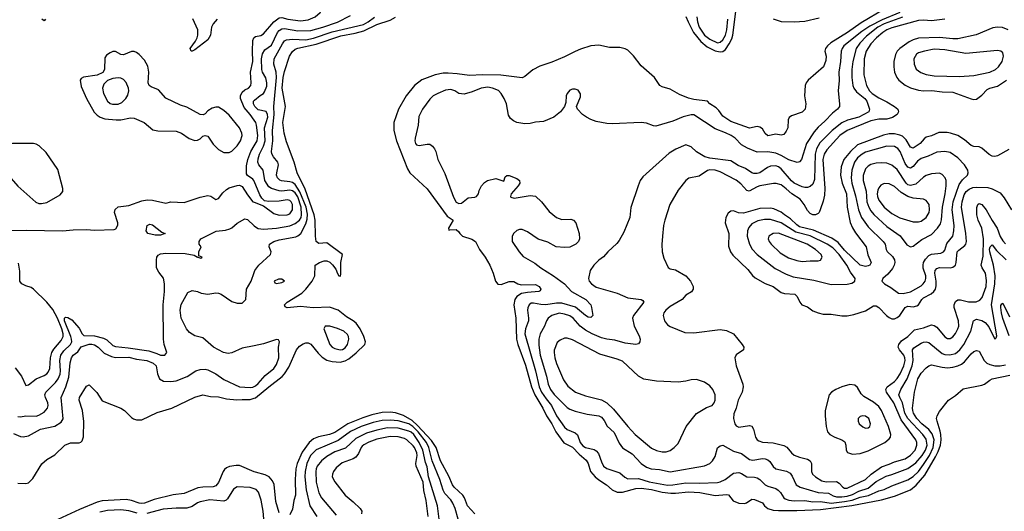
# Model space of a CAD drawing. Header units: inches. Extents: x 501365 to 657855, y 482276 to 547543.
# Tile 237 of 256: x 558224 to 565681, y 500449 to 504167. Entities that reach past the tile are written whole.
import ezdxf

# ---------------------------------------------------------------- set-up
doc = ezdxf.new("R2010")
doc.units = ezdxf.units.IN
doc.header["$MEASUREMENT"] = 0
doc.layers.add('A5550', color=7, linetype='Continuous')
doc.layers.add('A5560', color=7, linetype='Continuous')

msp = doc.modelspace()

# ---------------------------------------------------------------- linework, layer by layer
at = {"layer": 'A5550', "color": 5}
for points, elevation in [([(558420.3, 504170), (558410, 504157.6), (558392.1, 504172.1)], 1880), ([(559719.3, 504170), (559690, 504136.8), (559676.3, 504110), (559668.4, 504050), (559650, 504015.1), (559550, 503938), (559530, 503928), (559522, 503930), (559514.5, 503950), (559556.3, 504003.7), (559567.7, 504030), (559573.2, 504050), (559573.1, 504090), (559534.6, 504174.6)], 1880), ([(560000, 503407.2), (559970, 503451), (559923.9, 503503.9), (559897.2, 503570), (559896.1, 503590), (559910, 503619.4), (559930, 503636.6), (559956.4, 503650), (559974.5, 503670), (559977.9, 503690), (559973.1, 503770), (559988.9, 503850), (559986.9, 503930), (559990.8, 504009.2), (559996.2, 504030), (560000, 504032.6)], 1880), ([(560000, 503520), (559993.9, 503530), (559994, 503550), (560000, 503557.1)], 1860), ([(560000, 502945.2), (559998, 502950), (559990, 502960.3), (559949.2, 502989.2), (559942.3, 503002.3), (559942.8, 503062.8), (559951, 503110), (559975.6, 503170), (560000, 503212.5)], 1880), ([(558008.7, 502571.3), (558275.3, 502575.3), (558549.3, 502570.7), (558630, 502578), (558730, 502579.3), (558790, 502574.2), (558938.8, 502581.2), (558953.6, 502586.4), (558968.2, 502611.8), (558967.9, 502630), (558942.3, 502710), (558947.8, 502732.2), (558970, 502752.7), (559050, 502761.9), (559150, 502796.3), (559190, 502804.6), (559230, 502803.3), (559330, 502779.6), (559369.8, 502790.2), (559470, 502785.2), (559590, 502825.9), (559650, 502837.7), (559672.7, 502832.7), (559710, 502806), (559730, 502815.5), (559761.9, 502858.1), (559790, 502882), (559810, 502894.3), (559870, 502912.9), (559890, 502914.3), (559910, 502904.2), (559950, 502842), (559990, 502790.3), (560000, 502786.3)], 1880), ([(558210, 501166.3), (558230, 501163.7), (558270, 501171.5), (558350, 501169), (558370, 501175.3), (558410, 501198), (558436, 501230), (558439.9, 501250), (558436.3, 501270), (558419.1, 501310), (558415.4, 501330), (558421.6, 501350), (558496.3, 501423.7), (558515.8, 501450), (558530, 501484.7), (558534.1, 501510), (558529.3, 501590), (558535, 501630), (558557.4, 501662.6), (558608.4, 501710), (558618.1, 501730), (558617.4, 501750), (558610.6, 501770), (558562.8, 501890), (558564.6, 501910), (558570, 501916.8), (558590, 501915.4), (558618.1, 501898.1), (558674.6, 501834.6), (558698.5, 501790), (558710, 501779.4), (558790, 501776.5), (558859.2, 501759.2), (558885.4, 501745.4), (558930, 501702.7), (558950, 501696), (559046, 501686), (559201.8, 501661.8), (559263.1, 501643.1), (559290, 501629.7), (559324.5, 501630), (559338, 501650), (559319.2, 501710), (559313.7, 501750), (559310.2, 502010), (559320.4, 502110), (559321.1, 502170), (559313.1, 502213.1), (559278.6, 502258.6), (559261.5, 502290), (559259.9, 502350), (559263.6, 502370), (559274, 502386), (559290, 502395.3), (559330, 502400.1), (559477.9, 502397.9), (559546.6, 502386.6), (559570, 502372), (559574, 502374), (559574, 502370), (559596.4, 502363.6), (559606, 502370), (559582, 502382), (559581.2, 502410), (559598, 502450), (559583.7, 502470), (559582.7, 502490), (559597.2, 502510), (559713.4, 502566.6), (559784.1, 502575.9), (559814.9, 502585.1), (559830, 502592.6), (559871.6, 502628.4), (559930, 502660.2), (559950, 502656), (560000, 502609)], 1860), ([(558190, 501532.8), (558238.4, 501470), (558270, 501400.7), (558290, 501404.4), (558349.9, 501450.1), (558410, 501475.9), (558430, 501488.7), (558439.3, 501500.7), (558451.9, 501530), (558458.1, 501610), (558468.3, 501650), (558484.1, 501675.9), (558539.5, 501740.5), (558552.6, 501770), (558552.6, 501790), (558543.1, 501830), (558510, 501909.5), (558474.2, 501974.2), (558430, 502031.2), (558330, 502128.4), (558310, 502140.3), (558270, 502152.9), (558241.1, 502170), (558230, 502182), (558226.5, 502190), (558225.4, 502265.4), (558214.2, 502325.8)], 1880), ([(560000, 501701.1), (559910, 501683.5), (559830, 501646.4), (559803.3, 501643.3), (559768.9, 501648.9), (559692, 501690), (559610, 501760.7), (559550, 501775.1), (559510, 501801.2), (559486.6, 501830), (559446, 501910), (559439.5, 501970), (559447.3, 502012.7), (559497.2, 502102.8), (559530, 502119.1), (559570, 502111.6), (559599.6, 502099.6), (559648.5, 502091.5), (559710, 502101.5), (559730, 502099), (559750.2, 502090.2), (559830, 502035.6), (559870, 502023.6), (559910, 502024.2), (559936.3, 502050), (559940.7, 502130), (559976.2, 502190), (560000, 502254.7)], 1840), ([(558177.2, 501037.2), (558230, 501014.9), (558250, 501011.4), (558290, 501019.1), (558381.6, 501070), (558490, 501091.8), (558538, 501122), (558552.6, 501147.4), (558538.1, 501310), (558574.2, 501390), (558595.8, 501464.2), (558607.5, 501572.5), (558615.9, 501610), (558629, 501630), (558664.2, 501655.8), (558690, 501693), (558750, 501712.2), (558770, 501713), (558790, 501707.7), (558817.6, 501690), (558864.6, 501644.6), (558918.3, 501618.3), (558950, 501612.3), (559050, 501613.9), (559110, 501598.4), (559187.7, 501590), (559235.3, 501570), (559257.1, 501550), (559268.1, 501488.1), (559282.8, 501450), (559314, 501434), (559369.2, 501429.2), (559410, 501435.2), (559491.5, 501468.5), (559557, 501510), (559590, 501521.2), (559630, 501524.7), (559650, 501519.1), (559710, 501488.1), (559770, 501446), (559890, 501390.2), (559970, 501386.3), (559990, 501387.9), (560000, 501392.8)], 1840), ([(558210, 500661.7), (558270, 500659.2), (558290, 500663.2), (558322.9, 500697.1), (558392.2, 500807.8), (558430, 500841.1), (558490, 500876.9), (558565.4, 500950), (558610, 500966.4), (558674.1, 500965.9), (558688.5, 500971.5), (558698, 500982), (558707.5, 501012.5), (558708.9, 501128.9), (558699.1, 501210), (558675.8, 501290), (558676.9, 501310), (558730, 501394.4), (558750, 501406), (558808.4, 501348.4), (558850, 501284.4), (558990, 501229), (559018, 501210), (559070, 501157.7), (559087, 501147), (559110, 501140.2), (559150, 501141.6), (559265, 501195), (559376.3, 501230), (559550, 501310.7), (559610, 501329.5), (559670, 501317.7), (559730, 501314.1), (559790, 501299.9), (559868.4, 501291.6), (559910, 501295.4), (559970, 501293.3), (560000, 501303.2)], 1820), ([(560000, 500747.8), (559890, 500794.8), (559864.3, 500795.7), (559812.5, 500787.5), (559790, 500777.5), (559775.3, 500764.7), (559765.1, 500750), (559730, 500666.2), (559710, 500641.8), (559690, 500633.3), (559610, 500632.2), (559573.6, 500626.4), (559470, 500584.5), (559386.3, 500573.7), (559243, 500537), (559170, 500510.5), (559150, 500507.4), (559130, 500509.4), (559070.3, 500530.3), (559030, 500536.9), (558850, 500529), (558810, 500516.9), (558678.2, 500461.8), (558513, 500387)], 1820), ([(560000, 500619.5), (559970, 500629.2), (559870, 500634), (559844.2, 500615.8), (559797.8, 500542.2), (559787.3, 500532.7), (559770, 500526.1), (559663.7, 500536.3), (559590, 500519.2), (559570, 500511.6), (559530, 500484.4), (559490, 500471.1), (559410, 500472.1), (559310, 500464.3), (559187.1, 500432.9)], 1840), ([(559114, 500434), (559050, 500452.1), (558990, 500459.5), (558890, 500453.9), (558830, 500442.1)], 1840)]:
    msp.add_lwpolyline(points, dxfattribs=dict(at, elevation=elevation))
for points, elevation in [([(558950, 503927), (558930, 503925.4), (558910, 503917.6), (558882.3, 503897.7), (558870, 503878.7), (558866.5, 503790), (558852.9, 503767.1), (558810, 503748.7), (558708.2, 503731.8), (558690, 503721.3), (558681.8, 503710), (558690, 503662.5), (558730, 503571.8), (558788.7, 503468.7), (558810, 503445.3), (558832.6, 503430), (558870, 503416.8), (558954, 503410), (558990, 503410.8), (559064.3, 503424.3), (559090, 503422.2), (559167, 503390), (559233.8, 503333.8), (559270, 503325.8), (559410, 503323.9), (559450, 503309.1), (559508.7, 503268.7), (559550, 503254.3), (559570, 503256), (559590, 503266.5), (559610, 503286.5), (559630, 503291.4), (559650, 503285.2), (559690, 503226.7), (559730, 503184.1), (559770, 503163.7), (559810, 503163.6), (559830, 503173.1), (559870, 503212.8), (559896, 503250), (559908, 503290), (559906.3, 503310), (559889.5, 503350), (559810, 503444.2), (559770, 503480.5), (559730, 503505.8), (559710, 503505.8), (559682.7, 503497.3), (559650, 503476.8), (559630, 503455.3), (559612.6, 503447.4), (559590, 503449.8), (559490, 503505), (559441.7, 503521.7), (559330, 503572.4), (559275.4, 503635.4), (559219.2, 503659.2), (559205.4, 503670), (559197.8, 503690), (559202.6, 503770), (559195.7, 503815.7), (559170, 503861.1), (559130, 503904), (559110, 503918.9), (559090, 503926.9), (559070, 503926.9), (559010, 503901.7), (558990, 503903.5)], 1920), ([(558970, 503727), (558930, 503721.8), (558890, 503706.6), (558860.6, 503679.4), (558851.1, 503650), (558859.4, 503610), (558890.2, 503550), (558910, 503533.9), (558927.5, 503527.5), (558970, 503528.1), (558998.3, 503541.7), (559029, 503570), (559044.4, 503595.6), (559049.9, 503630), (559048.2, 503650), (559031.6, 503691.6), (559010, 503714.2), (558990, 503723.8)], 1940), ([(558330, 503230.4), (558170, 503229.7), (558150, 503226.9), (558110, 503206.2), (558082.7, 503170), (558069.5, 503130), (558083.5, 503070), (558110, 503024.5), (558210, 502909.2), (558346.4, 502786.4), (558370, 502777.2), (558390, 502775.9), (558430, 502785.4), (558530, 502843.2), (558550, 502867.7), (558551.9, 502890), (558513.3, 503033.3), (558423.7, 503163.7), (558371.9, 503211.9), (558350, 503225.4)], 1920), ([(559290, 502536.3), (559250, 502536.5), (559194.7, 502550), (559181.3, 502570), (559189.7, 502610), (559210, 502621.3), (559230, 502614.9), (559299.6, 502559.6), (559324.7, 502550), (559310, 502543.7)], 1860)]:
    msp.add_lwpolyline(points, close=True, dxfattribs=dict(at, elevation=elevation))
at = {"layer": 'A5560', "color": 5}
for points, elevation in [([(560000, 504032.6), (560010, 504039.5), (560050, 504047.3), (560070, 504060.1), (560150, 504151.5), (560190, 504182.3), (560210, 504184.3), (560255.5, 504170), (560350, 504157.8), (560410, 504165.6), (560462.6, 504190), (560498.6, 504221.4), (560515.1, 504250), (560524.2, 504290), (560523.6, 504310), (560510, 504338), (560430, 504413), (560390, 504417.4), (560330, 504400.7), (560250, 504437), (560218.8, 504441.2), (560110, 504419.6), (560000, 504389.8)], 1880), ([(564774.7, 504250), (564597.3, 504142.7), (564494.2, 504070), (564368, 503992), (564341, 503970), (564326.4, 503950), (564322.5, 503930), (564331, 503890), (564330, 503858), (564311.3, 503810), (564195.3, 503710), (564179.5, 503690), (564171.6, 503670), (564167.1, 503590), (564178.3, 503530), (564171.8, 503490), (564150, 503466.6), (564070, 503439.6), (564051.9, 503428.1), (564044.6, 503410), (564041.5, 503350), (564030, 503323.7), (564010, 503299.6), (563990, 503293.3), (563950, 503300.4), (563890, 503289.6), (563870, 503307), (563850, 503340.5), (563830, 503355.4), (563810, 503358.9), (563750, 503347.7), (563610, 503397), (563550, 503436.2), (563520, 503480), (563499.8, 503499.8), (563449.5, 503530), (563432.3, 503550), (563330, 503563), (563290, 503573.5), (563221.4, 503601.4), (563150, 503642.5), (563090, 503659.7), (563072.3, 503670), (563030.9, 503730.9), (562930, 503819.1), (562873.7, 503893.7), (562830, 503936), (562810, 503947.5), (562770, 503957.5), (562690, 503958), (562610, 503973.2), (562550, 503968.4), (562470, 503943.4), (562430, 503927.5), (562350, 503885.2), (562253.7, 503846.3), (562163.2, 503816.8), (562110, 503788.4), (562050, 503737.6), (562030, 503726.3), (561867.7, 503747.7), (561730, 503750.4), (561630, 503744), (561538.3, 503758.3), (561470, 503763.2), (561430, 503761.7), (561370, 503749.9), (561270, 503711.4), (561213.8, 503670), (561150.6, 503590), (561091.9, 503490), (561058.5, 503390), (561058.1, 503330), (561078.4, 503250), (561160, 503040), (561179.9, 503010), (561310, 502887.5), (561460.8, 502680.8), (561506.8, 502650), (561471.3, 502590), (561474, 502574), (561482, 502578), (561530, 502579.5), (561550, 502563.1), (561556.3, 502550), (561576.5, 502530), (561647.7, 502507.7), (561676.1, 502490), (561705.8, 502430), (561750, 502370.3), (561783.6, 502310), (561810.3, 502250), (561828, 502190), (561846.3, 502166.3), (561870, 502164), (561930, 502186.9), (561967.4, 502187.4), (561996.3, 502170), (562022.6, 502162.6), (562130, 502162.9), (562158.9, 502150), (562171.9, 502130), (562164.9, 502115.1), (562156.3, 502110), (562070, 502103.3), (562025, 502095), (561990, 502074.4), (561974.1, 502050), (561967.4, 502010), (561982.5, 501910), (561986.7, 501750), (561997.2, 501710), (562054.7, 501554.7), (562100.8, 501390), (562124.2, 501330), (562186.6, 501230), (562212.6, 501170), (562254.7, 501110), (562284.5, 501050), (562345.7, 500965.7), (562410, 500934.5), (562461.5, 500881.5), (562515.3, 500835.3), (562530.1, 500810.1), (562548.1, 500750), (562581.2, 500710), (562610, 500685.9), (562669, 500649), (562711.2, 500610), (562750, 500593.8), (562790, 500593.9), (562890, 500621.8), (562930, 500624.2), (563010, 500612.7), (563090, 500592.6), (563154.2, 500585.8), (563190, 500585.3), (563290, 500595.7), (563375.5, 500590), (563490, 500568.1), (563576.8, 500576.8), (563592.8, 500572.8), (563628.5, 500528.5), (563670, 500510.7), (563713.4, 500506.6), (563728.5, 500511.5), (563770, 500540.8), (563790, 500538.4), (563850, 500513.6), (563865.6, 500490), (563889.4, 500469.4), (563930, 500457.9), (563970, 500454.5), (564110, 500453.5), (564290, 500461.7), (564526.4, 500493.6), (564750, 500535.9), (564850, 500561.9), (564970, 500610.1), (565013.7, 500646.3), (565078.4, 500721.6), (565160.5, 500859.5), (565180.2, 500899.8), (565196.8, 500950), (565201.8, 500990), (565200.1, 501030), (565195.8, 501055.8), (565171.1, 501130), (565168.2, 501150), (565171.6, 501170), (565190, 501204), (565258, 501290), (565310, 501323.7), (565370, 501374.6), (565510, 501402), (565530, 501410.2), (565570, 501441.2), (565589.6, 501450), (565721.6, 501478.4)], 1820), ([(564890, 504221.7), (564755.1, 504164.9), (564661.6, 504118.4), (564601, 504079), (564466.1, 503970), (564452.2, 503950), (564446.3, 503930), (564439.9, 503850), (564427.3, 503770), (564430, 503706), (564422.2, 503630), (564433.6, 503530), (564431.5, 503510), (564416.9, 503490), (564379.9, 503460.1), (564321.3, 503398.7), (564270, 503355.3), (564239.9, 503320.1), (564183.7, 503230), (564145.2, 503110), (564130, 503091.2), (564112.3, 503087.7), (564050, 503106.9), (563990, 503141.1), (563950, 503157.7), (563890, 503167.4), (563810, 503163.9), (563735.3, 503195.3), (563690, 503221.8), (563641.8, 503270), (563611.9, 503290), (563570, 503312.2), (563490, 503341.1), (563330, 503448.5), (563308.6, 503448.6), (563250, 503433.4), (563170, 503399.2), (563042.8, 503362.8), (563023.3, 503363.3), (562970, 503383.6), (562930, 503389.6), (562710, 503378.7), (562670, 503381.3), (562590, 503396.9), (562550, 503411.5), (562516, 503430), (562486, 503450), (562449, 503490), (562441.2, 503510), (562470, 503584.7), (562470, 503606), (562453.1, 503633.1), (562430, 503642.7), (562410, 503642.7), (562390, 503633.2), (562370.8, 503610), (562362.8, 503590), (562359.8, 503540.2), (562351.3, 503510), (562321, 503470), (562270.4, 503429.6), (562190, 503397), (562130, 503392), (562090, 503380.9), (562050, 503379.5), (561990, 503389.4), (561963.3, 503403.3), (561940.7, 503420.7), (561925.4, 503445.4), (561909.6, 503530), (561893.3, 503570), (561870, 503609.4), (561850, 503631.1), (561806, 503650), (561770, 503656.2), (561719.1, 503650), (561650, 503620.5), (561590, 503604.5), (561550, 503609.2), (561519, 503630), (561490, 503638.4), (561450, 503633.3), (561391.3, 503610), (561354.8, 503590), (561330, 503566), (561274.8, 503490), (561245.8, 503434.2), (561240.7, 503370), (561218, 503270), (561217.3, 503250), (561222.8, 503230), (561230, 503221), (561250, 503214.8), (561310, 503226.8), (561330, 503226), (561350, 503211), (561366.8, 503190), (561376.3, 503170), (561390.6, 503110), (561444.4, 503004.4), (561510, 502824), (561530, 502786.3), (561550, 502777.3), (561570, 502779.7), (561620.2, 502819.8), (561670, 502824.4), (561683.7, 502830), (561697.6, 502850), (561703.8, 502876.2), (561720.7, 502910), (561744.2, 502935.8), (561768.2, 502951.8), (561830, 502964.9), (561890, 502946.8), (561901.2, 502978.8), (561912.3, 502987.7), (561932.1, 502987.9), (561990, 502966.7), (562008.4, 502950), (562011.5, 502931.5), (561999.6, 502910), (561946, 502850), (561940.4, 502830), (561944.4, 502824.4), (561970, 502816.5), (562090, 502837.6), (562131.6, 502831.6), (562176.4, 502790), (562235.1, 502715.1), (562290, 502670.6), (562330, 502656.3), (562397.5, 502657.5), (562418, 502650), (562436, 502630), (562461, 502550), (562464.7, 502510), (562456, 502490), (562436, 502470), (562390, 502447), (562350, 502443.7), (562288, 502450), (562224.7, 502484.7), (562150, 502506), (562070, 502562.9), (562030, 502580.5), (562010, 502579.6), (561990, 502572), (561964, 502550), (561952.8, 502527.2), (561953, 502490), (562006, 502410), (562036.3, 502376.3), (562125.4, 502325.4), (562172, 502290), (562267.6, 502230), (562349.6, 502169.6), (562404, 502110), (562512.6, 502050), (562548.5, 502010), (562555.8, 501990), (562563.8, 501930), (562550, 501914.5), (562530, 501917.7), (562510, 501929), (562433.7, 501993.7), (562330, 502023.9), (562290, 502024.2), (562209.7, 502010.3), (562170, 502012.9), (562115.9, 502024.1), (562098.1, 502021.9), (562081.8, 502010), (562071.9, 501988.1), (562069.5, 501970), (562078, 501910), (562076.2, 501890), (562053.6, 501830), (562050.9, 501790), (562131.4, 501510), (562158, 501390), (562175.1, 501350), (562210, 501298.4), (562251.9, 501250), (562290, 501171.9), (562350, 501084), (562370, 501067), (562430, 501042.8), (562448.2, 501028.2), (562469.2, 500970), (562490, 500944.8), (562510, 500932), (562575.1, 500915.1), (562590, 500907.2), (562606.9, 500886.9), (562630, 500821.6), (562646.5, 500790), (562670, 500772.1), (562770, 500739.6), (562806.8, 500706.8), (562830, 500695.2), (562910, 500696), (562990, 500671.5), (563130, 500647.1), (563170, 500648.5), (563270, 500664.5), (563370, 500661.7), (563510, 500666.5), (563530, 500671.3), (563566.8, 500690), (563630, 500737.8), (563670, 500742.3), (563690, 500734.8), (563730, 500708.2), (563790, 500707.6), (563810, 500702), (563830, 500689.2), (563870, 500649.4), (563890, 500638.9), (563950, 500620.4), (563969.2, 500609.2), (563986.8, 500590), (564010.1, 500550.1), (564021.7, 500541.7), (564050, 500532.6), (564090, 500528.4), (564170, 500529.7), (564230, 500519.7), (564290, 500521.7), (564370, 500511.1), (564470, 500521.6), (564527.7, 500532.3), (564590, 500554.6), (564652.4, 500567.6), (564730, 500602.4), (564770, 500612.5), (564830, 500641.3), (564950, 500686.6), (564990, 500710.9), (565030, 500750.1), (565070, 500802.4), (565114.8, 500870), (565141.8, 500930), (565149.2, 500990), (565135, 501035), (565108.3, 501068.3), (565056.3, 501110), (565019.2, 501150), (564992.1, 501190), (564987.1, 501210), (564985.7, 501230), (564999.9, 501350), (565027.1, 501450), (565050, 501492.9), (565090, 501533.4), (565110, 501550.2), (565130, 501555.9), (565210, 501538.5), (565250, 501534.7), (565290, 501539.3), (565329.9, 501550.1), (565357.7, 501562.3), (565380.3, 501579.7), (565430, 501639.7), (565450, 501658.6), (565470, 501665.2), (565490, 501658.7), (565529.1, 501589.1), (565548, 501570), (565570, 501559.5), (565610, 501550.1), (565650, 501550.1), (565690, 501556.1)], 1840), ([(563270, 504190.2), (563285.6, 504150), (563326.7, 504070), (563382.5, 504002.5), (563430, 503962.2), (563490, 503930.4), (563530, 503923.3), (563550, 503927.8), (563570, 503942.2), (563596.6, 503983.4), (563616.4, 504023.6), (563624, 504050), (563647.3, 504230)], 1820), ([(560000, 503557.1), (560001.3, 503558.7), (560045, 503595), (560070.3, 503609.7), (560079.2, 503620.8), (560095.1, 503664.9), (560096.1, 503690), (560088.1, 503728.1), (560063, 503770), (560057, 503790), (560055.8, 503870), (560062.7, 503910), (560081, 503939), (560130, 503975.4), (560175.8, 504070), (560190, 504086.5), (560210, 504098.2), (560230, 504100.3), (560330, 504082.6), (560430, 504086.5), (560519.8, 504110), (560630, 504147.2), (560730, 504199.2)], 1860), ([(560000, 501303.2), (560010, 501306.5), (560110, 501391.2), (560211.1, 501468.9), (560230.8, 501489.2), (560262.1, 501537.9), (560321.2, 501670), (560342.6, 501697.4), (560370, 501716.4), (560390, 501722.6), (560410, 501721.8), (560430, 501712.1), (560483.6, 501643.6), (560513.8, 501613.8), (560550, 501592.2), (560590, 501580.8), (560650, 501577.4), (560690, 501586.9), (560717.9, 501602.1), (560773.3, 501646.7), (560837, 501710), (560842, 501730), (560831.5, 501771.5), (560803.6, 501830), (560772, 501872), (560750, 501890.4), (560699.6, 501919.6), (560636.1, 501970), (560570, 501991.5), (560446.9, 501986.9), (560350, 501996.8), (560248.6, 501988.6), (560235.5, 501995.5), (560229.5, 502009.5), (560249.7, 502030), (560360.2, 502099.8), (560391.1, 502130), (560439.7, 502190), (560460.5, 502230), (560462.7, 502310), (560494, 502330), (560530, 502342.3), (560550, 502342.3), (560573, 502333), (560593.6, 502313.6), (560619.1, 502279.1), (560630, 502246.8), (560642, 502230), (560652.8, 502227.2), (560656.4, 502243.6), (560655.2, 502330), (560669.3, 502390), (560550, 502479.3), (560490, 502475.1), (560469.9, 502489.9), (560463.9, 502530), (560462.3, 502650), (560454.7, 502690), (560385.3, 502885.3), (560326, 503010), (560301.7, 503090), (560244.1, 503244.1), (560227.9, 503307.9), (560217.6, 503390), (560236.1, 503510), (560212.5, 503650), (560219.9, 503730), (560230, 503775.2), (560268.3, 503890), (560290, 503927.6), (560310, 503943.1), (560330, 503952.2), (560470, 503981.4), (560656.1, 504043.9), (560764.5, 504064.5), (560830, 504082.4), (560930, 504130.1), (561030, 504164.6), (561070, 504186.8)], 1820), ([(560000, 502254.7), (560005.6, 502270), (560034.5, 502310), (560122.9, 502390), (560129.6, 502410), (560114, 502450), (560115.1, 502470), (560149.4, 502490), (560190, 502503.2), (560314.7, 502525.3), (560330, 502531.6), (560352.1, 502550), (560390, 502622.2), (560402.4, 502657.6), (560404, 502696), (560392.6, 502750), (560346.3, 502866.3), (560310, 502921.2), (560290, 502935.4), (560270, 502941.4), (560207.1, 502947.1), (560193.3, 502953.3), (560175.4, 502970), (560169.2, 502990), (560170.4, 503010), (560185.1, 503070), (560178.9, 503090), (560145.6, 503130), (560133.4, 503153.4), (560131.2, 503170), (560140.4, 503250), (560139.4, 503330), (560151.5, 503450), (560149.4, 503510.6), (560169.4, 503729.4), (560165.7, 503770), (560147.8, 503830), (560151.7, 503870), (560214.3, 503985.7), (560230, 504006.4), (560244.9, 504015.1), (560290, 504021), (560390, 504015.2), (560450, 504026.9), (560590, 504076.3), (560828.7, 504130), (560863.1, 504150), (560910, 504186.7)], 1840), ([(564910, 504186.3), (564770, 504134.8), (564723.7, 504110), (564637.4, 504042.6), (564586.6, 503990), (564559.2, 503950), (564534.1, 503850), (564527.3, 503790), (564526.5, 503730), (564534.6, 503670), (564542, 503650), (564561.2, 503621.2), (564623.5, 503570), (564638.7, 503550), (564659, 503490), (564655.2, 503470), (564578.9, 503430), (564492.7, 503407.3), (564450, 503387.1), (564377.7, 503330), (564284.7, 503235.3), (564258.2, 503190), (564247.8, 503150), (564242.2, 502957.8), (564230, 502923.5), (564210, 502905.6), (564190, 502897.4), (564170, 502897.1), (564150, 502902.2), (564090, 502930.5), (564070, 502947.6), (563990, 503038.5), (563970, 503054.5), (563950, 503061.6), (563910, 503059.5), (563886.3, 503050), (563830, 503009.9), (563810, 503003.9), (563783.2, 503003.2), (563767.6, 503007.6), (563721.2, 503041.2), (563665.2, 503065.2), (563610, 503098.4), (563450, 503119.6), (563412.4, 503130), (563350, 503166.4), (563310, 503204.6), (563270, 503219.8), (563192.4, 503187.6), (563142.7, 503157.3), (562942.5, 502977.5), (562923.8, 502950), (562908.4, 502910), (562853.6, 502746.4), (562844.7, 502670), (562800.2, 502559.8), (562764, 502496), (562746.1, 502473.9), (562677.7, 502410), (562646.1, 502373.9), (562610, 502347.6), (562571.5, 502310), (562544.9, 502270), (562531.8, 502210), (562537.4, 502190), (562554.3, 502170), (562590, 502144.6), (562750, 502099.6), (562830, 502062.6), (562931.1, 502051.1), (562944.1, 502044.1), (562950.3, 502030), (562871.8, 501930), (562864.2, 501910), (562877.4, 501850), (562915.1, 501775.1), (562922.8, 501750), (562921.7, 501730), (562910, 501715.1), (562890, 501709.8), (562810, 501719.6), (562730, 501743), (562670, 501749.9), (562630, 501761.1), (562558.9, 501790), (562510, 501817.8), (562469.9, 501849.9), (562414.5, 501910), (562390, 501926.4), (562350, 501940.4), (562310, 501948), (562253.4, 501930), (562226.2, 501910), (562213.2, 501890), (562198.3, 501850), (562165.3, 501790), (562156.4, 501750), (562155.2, 501704.8), (562166.6, 501630), (562214.7, 501470), (562225.7, 501410), (562243.1, 501370), (562271.8, 501331.8), (562370, 501234), (562390, 501220.9), (562430, 501205.9), (562522.7, 501182.7), (562610, 501171.8), (562630, 501160.9), (562650, 501136.5), (562672.3, 501092.3), (562725.4, 501045.4), (562765, 500965), (562789, 500929), (562863.5, 500883.5), (562929.6, 500809.6), (562970, 500782.3), (563007.3, 500770), (563070, 500765.4), (563150, 500748.4), (563410, 500793.8), (563449.5, 500810), (563469.8, 500830.2), (563490, 500864), (563510, 500928), (563530, 500944.2), (563550, 500949), (563630, 500904.6), (563690, 500885.4), (563750, 500840.1), (563775.5, 500835.5), (563850, 500847.2), (563870, 500845.5), (563890, 500837.4), (563905.3, 500825.3), (563930, 500786.9), (563950, 500771.1), (564032.3, 500752.3), (564057.9, 500737.9), (564075.3, 500715.3), (564105.4, 500650), (564135.3, 500630), (564270, 500590.1), (564350, 500585.5), (564385.9, 500565.9), (564410, 500558.5), (564450, 500556.9), (564490, 500561.9), (564530, 500575.3), (564578, 500602), (564650, 500623.7), (564710, 500673.4), (564785.7, 500714.3), (564830, 500726.4), (564950, 500771.4), (565010, 500815.1), (565058, 500870), (565083, 500910), (565095.5, 500950), (565090, 500994.1), (565064.8, 501030), (564949.1, 501150), (564927.6, 501190), (564910.3, 501270), (564888.6, 501310), (564883.1, 501330), (564898, 501370), (564945.7, 501450), (564981.9, 501550), (564989.3, 501590), (564984.9, 501670), (564995.5, 501684.5), (565050, 501719.7), (565070, 501729.2), (565090, 501731), (565110, 501725), (565210, 501643.4), (565230, 501635.8), (565268.4, 501631.6), (565310, 501643.1), (565344.7, 501670), (565374.6, 501710), (565427, 501810), (565447, 501890), (565470, 501902.6), (565510, 501891.6), (565535.5, 501875.5), (565563.1, 501843.1), (565610, 501750.7), (565620.2, 501759.8), (565623.7, 501776.3), (565582.7, 502010), (565609.1, 502170), (565612.3, 502230), (565600.1, 502310), (565572, 502410), (565569.4, 502430.6), (565573.3, 502450), (565590, 502463.5), (565622.5, 502422.5), (565695, 502350)], 1860), ([(565229.3, 504170.7), (565130, 504157.4), (565070, 504162.3), (565030, 504160.5), (564830, 504105.6), (564790.8, 504089.2), (564761.2, 504070), (564713.1, 504030), (564670, 503984.6), (564634.7, 503930), (564620.3, 503870), (564616.5, 503750), (564637.7, 503670), (564660.7, 503630), (564681, 503610), (564730, 503576.2), (564790, 503546.9), (564848.5, 503510), (564874.7, 503490), (564880.3, 503470), (564868.9, 503450), (564833.7, 503426.3), (564790, 503414.7), (564730, 503415.1), (564670, 503402.9), (564490.5, 503329.5), (564436.1, 503290), (564337.2, 503182.8), (564316.4, 503150), (564305.3, 503110), (564322.8, 502890), (564319.4, 502840.6), (564310, 502793.3), (564290, 502736.2), (564279.2, 502710), (564270, 502700.3), (564250, 502692.2), (564230, 502691.9), (564210, 502701.1), (564190, 502723.4), (564165.6, 502770), (564134.7, 502810), (564070.7, 502850.7), (564030, 502888.9), (563990, 502916.9), (563952.3, 502927.7), (563932.5, 502927.5), (563830, 502910.4), (563810, 502904), (563749.5, 502869.5), (563730, 502874.6), (563684.5, 502924.5), (563650, 502952.4), (563530, 503015.3), (563490, 503028.6), (563450, 503031.7), (563432.5, 503027.5), (563370, 502982.9), (563292.4, 502967.6), (563270, 502949.6), (563210, 502878.4), (563149, 502770), (563109.2, 502650.8), (563099.6, 502610), (563091.3, 502528.7), (563087.7, 502467.7), (563090.2, 502410.2), (563102.9, 502362.9), (563134, 502294), (563150, 502282.8), (563190, 502275.5), (563270, 502230.4), (563305.5, 502190), (563324.9, 502150), (563324.9, 502130), (563312.1, 502107.9), (563270, 502082.7), (563240.5, 502050), (563150, 501998.8), (563116.3, 501970), (563103.2, 501950), (563097.6, 501930), (563106.5, 501890), (563130, 501860.3), (563150, 501846), (563262.2, 501802.2), (563330, 501799.1), (563530, 501824.9), (563575.8, 501815.8), (563630.6, 501790), (563696.3, 501710), (563707.3, 501690), (563706.8, 501670), (563650, 501633.2), (563639.1, 501610), (563650.6, 501549.4), (563700.5, 501410), (563703.8, 501390), (563695.8, 501350), (563666, 501290), (563650.4, 501230), (563633.5, 501186.5), (563629.2, 501150), (563639.1, 501110), (563650, 501094.9), (563670, 501084.5), (563750, 501097.1), (563770, 501092.6), (563782.6, 501070), (563797.3, 501010), (563809.4, 500989.4), (563821.5, 500981.5), (563850, 500972.3), (563930, 500965.9), (564010, 500947.6), (564033.7, 500933.7), (564067.9, 500890), (564090, 500874.4), (564130, 500857.8), (564190, 500842.5), (564210, 500831.1), (564219.8, 500810), (564220.5, 500750), (564229.3, 500730), (564250.2, 500710), (564300.1, 500680.1), (564330.6, 500670.6), (564410, 500674.3), (564430, 500662), (564458, 500630), (564470, 500623.8), (564490, 500624.7), (564629.1, 500690), (564671.6, 500728.4), (564750, 500784.8), (564810, 500804.4), (564850, 500823.7), (564930, 500846.6), (564970, 500872.2), (565004.4, 500910), (565019.2, 500950), (565018.2, 500970), (565010.8, 500990), (564900.6, 501140.6), (564844.6, 501270), (564789.1, 501350), (564783.6, 501370), (564794.6, 501390), (564849, 501431), (564870, 501452.4), (564892.8, 501487.2), (564920.2, 501550), (564929.3, 501590), (564927.5, 501610), (564919.1, 501630), (564886.1, 501670), (564877.5, 501690), (564881.4, 501710), (564902.7, 501737.3), (564949.7, 501770.3), (565000, 501820), (565070, 501835.4), (565130, 501858.3), (565150, 501855), (565170, 501840.2), (565230, 501769.2), (565250, 501756.2), (565270, 501755.5), (565290, 501768.1), (565310, 501792.7), (565330, 501828.9), (565336.4, 501850), (565332.9, 501890), (565301.8, 501990), (565300.7, 502010), (565310, 502035.5), (565330, 502048.4), (565350, 502049.4), (565410, 502032.1), (565466.9, 502033.1), (565495, 502045), (565513.6, 502066.4), (565542.1, 502150), (565546.4, 502193.6), (565537.9, 502250), (565512.5, 502290), (565506.1, 502310), (565520.5, 502379.5), (565522.5, 502510), (565511.4, 502590), (565483.8, 502650), (565472.1, 502690), (565473.1, 502746.9), (565479.8, 502770), (565490, 502777.2), (565510, 502769.5), (565543.4, 502730), (565587.9, 502647.9), (565625.5, 502590), (565650, 502528.3), (565670, 502494.2), (565690, 502472.4)], 1880), ([(563351.1, 504190), (563356.3, 504150), (563368.7, 504110), (563409.7, 504050), (563450, 504018.9), (563510, 503992.3), (563530, 503996.1), (563550, 504014.7), (563569.5, 504050.5), (563578.7, 504090), (563585.8, 504170)], 1840), ([(563930, 504173.2), (563990, 504154.3), (564090, 504151), (564170, 504156.8), (564278.2, 504181.8)], 1820), ([(565709.4, 504089.4), (565667, 504107), (565630, 504109.9), (565594.6, 504105.4), (565466.9, 504053.1), (565330, 504021.8), (565290, 504021.4), (565190, 504032.5), (565030, 504028), (564990, 504015.2), (564960.9, 503999.1), (564890.1, 503949.9), (564870, 503928.5), (564857.3, 503902.7), (564845.1, 503850), (564843.3, 503810), (564848.2, 503770), (564867, 503730), (564882.3, 503710), (564930, 503671.7), (564971.1, 503651.1), (565030, 503634.2), (565070, 503629.1), (565132, 503632), (565210, 503621.4), (565290, 503619.1), (565430, 503567.6), (565450, 503562.3), (565470, 503566), (565510, 503595.5), (565550, 503639.4), (565570, 503650.1), (565630, 503663.8), (565698, 503710)], 1920), ([(560000, 502609), (560010, 502599.6), (560030, 502588.8), (560070, 502583), (560169.7, 502589.7), (560270, 502608.9), (560310, 502625.2), (560342.5, 502650), (560354.9, 502670), (560358.9, 502690), (560355.9, 502750), (560330, 502826.6), (560310, 502858.3), (560290, 502873.3), (560270, 502877.3), (560210.3, 502870.3), (560190, 502872.5), (560130, 502889.1), (560110, 502902.9), (560080.6, 502950), (560069, 503030), (560035.6, 503070), (560028.7, 503088.7), (560030, 503115.5), (560039.2, 503150), (560069.7, 503210.3), (560083.1, 503250), (560079.1, 503350), (560102.2, 503430), (560101.2, 503450), (560090, 503472.9), (560030, 503486.4), (560006.1, 503510), (560000, 503520)], 1860), ([(560000, 503212.5), (560021.5, 503250), (560027.4, 503290), (560018.5, 503370), (560011.8, 503390), (560000, 503407.2)], 1880), ([(565714, 503186), (565630, 503137.3), (565610, 503131.8), (565590, 503134.5), (565567.1, 503147.1), (565510, 503194.5), (565490, 503205.7), (565450, 503208), (565430, 503215.1), (565379.4, 503259.4), (565328.8, 503290), (565272.8, 503310), (565247, 503313), (565186.1, 503313.9), (565130, 503289.8), (565090, 503279.4), (565072.8, 503267.2), (565042.3, 503230), (564990, 503195.9), (564970, 503203.5), (564937.8, 503257.8), (564910, 503284.9), (564890, 503294.8), (564850, 503303.9), (564810, 503302.8), (564766.9, 503293.1), (564570, 503219.7), (564514.9, 503170), (564466.4, 503110), (564446.2, 503053.8), (564441.2, 502990), (564452.7, 502930), (564485.7, 502850), (564491.8, 502750), (564514.3, 502634.3), (564531.8, 502591.8), (564555, 502555), (564634.5, 502450), (564647.7, 502387.7), (564671.4, 502330), (564662.4, 502310), (564650, 502304.4), (564630, 502301), (564589.8, 502310), (564470, 502423.6), (564421.7, 502481.7), (564374.9, 502514.9), (564235.9, 502575.9), (564130, 502601.3), (564110, 502615.2), (564062.1, 502662.1), (564016.2, 502690), (563990, 502711.8), (563935.6, 502735.6), (563910, 502741.1), (563830, 502738.3), (563704.4, 502704.4), (563667.2, 502707.2), (563630, 502721.4), (563610, 502718.5), (563590, 502703.6), (563571.4, 502670), (563566.9, 502630), (563594.5, 502550), (563593.3, 502453.3), (563607.1, 502410), (563625.5, 502385.5), (563738.8, 502278.8), (563772.9, 502232.9), (563794.9, 502214.9), (563870, 502172), (563930, 502148.4), (563990, 502104.9), (564017.2, 502097.2), (564093.4, 502090), (564113.2, 502073.2), (564132, 502030), (564148.2, 502010), (564190, 501995.2), (564230, 501966), (564270, 501948.9), (564310, 501940.2), (564370, 501939.2), (564450, 501926.9), (564490, 501927.9), (564542, 501938), (564630, 501964.4), (564690, 502001.6), (564710, 502002.9), (564730, 501991.1), (564788.7, 501930), (564810, 501913.9), (564830, 501905.2), (564850, 501904.2), (564870, 501913.4), (564888.6, 501930), (564930, 501991.3), (564950, 501999.1), (564990, 501995.9), (565018.4, 502001.6), (565030.6, 502009.4), (565056.4, 502050), (565070, 502062.9), (565127.4, 502092.6), (565146, 502110), (565158.4, 502130), (565165.7, 502154.3), (565165.6, 502190), (565155.6, 502250), (565157.8, 502270), (565170, 502286.2), (565190, 502291.6), (565270, 502290.7), (565290, 502295.1), (565309.9, 502310.1), (565316.7, 502330), (565324.4, 502410), (565335.4, 502424.6), (565380.9, 502459.1), (565389.3, 502470), (565394.8, 502490), (565390.3, 502550), (565356, 502750), (565361, 502790), (565377.6, 502842.4), (565392.7, 502867.3), (565413.6, 502886.4), (565441.9, 502898.1), (565470, 502900.9), (565557.1, 502897.1), (565588.5, 502888.5), (565650, 502857.5), (565680.6, 502820.6), (565735.8, 502730)], 1920), ([(560000, 502786.3), (560070, 502758), (560150, 502701.2), (560190, 502688.6), (560250, 502690.2), (560270, 502698.6), (560290.8, 502729.2), (560291.2, 502770), (560280.6, 502790), (560270, 502799.5), (560250, 502805), (560190, 502795.6), (560111.3, 502791.3), (560077.7, 502797.7), (560057.6, 502817.6), (560042.7, 502842.7), (560000, 502945.2)], 1880), ([(565717, 501777), (565670, 501908.2), (565660.2, 501950), (565654, 501990), (565655.1, 502004.9), (565662.8, 502017.2), (565670, 502022), (565719.1, 501919.1)], 1840), ([(560000, 501392.8), (560010, 501397.7), (560030, 501414.2), (560083.1, 501476.9), (560149.8, 501530), (560170, 501559.5), (560186.3, 501610), (560183.5, 501690), (560191.6, 501731.6), (560185.2, 501745.2), (560170, 501749.3), (560070, 501714.8), (560000, 501701.1)], 1840), ([(561671.9, 500430), (561615.8, 500490), (561592.4, 500550), (561579.4, 500570), (561515.8, 500630), (561501.3, 500650), (561473.9, 500713.9), (561412.3, 500830), (561377.7, 500930), (561343.8, 500983.8), (561237.4, 501097.4), (561195.3, 501135.3), (561130, 501174.5), (561070, 501193.8), (561030, 501198.6), (560970, 501195.6), (560890, 501178.7), (560823.3, 501156.7), (560710.1, 501110), (560610, 501044.8), (560570, 501029.5), (560486.9, 501013.1), (560450, 500995.9), (560417.1, 500970), (560363.8, 500896.2), (560326.1, 500810), (560316.2, 500770), (560311.1, 500690), (560311.8, 500570), (560300.1, 500530), (560290, 500463.7), (560270, 500420.9)], 1820), ([(561545.5, 500390), (561521.7, 500470), (561504.7, 500510), (561490, 500534.2), (561443.3, 500583.3), (561430, 500608.5), (561405.9, 500690), (561347.2, 500830), (561323.9, 500930), (561305, 500970), (561242.2, 501050), (561202.2, 501090), (561170, 501110.4), (561090, 501134.1), (561030, 501139), (560970, 501135.3), (560900.2, 501119.8), (560810, 501089.6), (560730, 501051.4), (560636.1, 500983.9), (560470, 500912.6), (560426.7, 500870), (560397.8, 500810), (560386.7, 500750), (560384.9, 500710), (560394.6, 500610), (560422.7, 500490), (560474.6, 500410)], 1840), ([(561403.1, 500370), (561387.4, 500490), (561321.3, 500710), (561310, 500785.4), (561297.9, 500817.9), (561276.8, 500910), (561250, 500968.4), (561209.2, 501029.2), (561190, 501046.2), (561170, 501055.4), (561090, 501076.3), (561010, 501078.8), (560930, 501063.1), (560850, 501039.8), (560770, 500998.7), (560692.6, 500927.4), (560610, 500897.3), (560550, 500862), (560510.1, 500830), (560477.2, 500790), (560468.6, 500770), (560466.5, 500750), (560470.1, 500670.1), (560490, 500587.2), (560510.6, 500550.6), (560619.8, 500419.8)], 1860), ([(561317.3, 500410), (561301.8, 500530), (561285, 500605), (561279.8, 500670), (561227.7, 500790), (561223, 500810), (561233.3, 500870), (561231.2, 500890), (561215.3, 500930), (561204.7, 500944.7), (561155.3, 500990), (561138.3, 500998.3), (561090, 501012.6), (561030, 501014), (560930, 500994.2), (560867.4, 500972.6), (560830, 500952.5), (560818.5, 500941.5), (560809, 500930), (560790, 500885), (560770, 500858.8), (560750, 500845), (560665.5, 500814.5), (560621.4, 500778.6), (560600.2, 500750), (560592.1, 500730), (560590.2, 500710), (560610, 500670.3), (560690.2, 500570), (560750, 500521.1), (560802.8, 500470), (560815.6, 500450), (560814, 500430)], 1880), ([(560190, 500438), (560163.7, 500523.7), (560150.4, 500650.4), (560138.4, 500678.4), (560113.7, 500710), (560083.7, 500723.7), (560010, 500743.5), (560000, 500747.8)], 1820), ([(560175.9, 500000), (560151.8, 500050), (560138.7, 500110), (560118.4, 500150), (560115, 500170), (560127.5, 500230), (560125.7, 500250), (560116.7, 500270), (560084.3, 500310), (560077.8, 500330), (560067.6, 500450), (560052.2, 500532.2), (560033.8, 500593.8), (560014.7, 500614.7), (560000, 500619.5)], 1840)]:
    msp.add_lwpolyline(points, dxfattribs=dict(at, elevation=elevation))
for points, elevation in [([(565150, 503943.9), (565076.3, 503930), (565030, 503915.7), (565014.8, 503905.2), (564996.5, 503870), (564997.7, 503830), (565013.6, 503793.6), (565047.8, 503767.8), (565090, 503752.6), (565150, 503743), (565342.5, 503737.5), (565450, 503745), (565570.4, 503769.6), (565614.3, 503790), (565637.7, 503810), (565664.8, 503850), (565674.8, 503890), (565670, 503916), (565653.2, 503930), (565630, 503933.3), (565390, 503911.2), (565230, 503939.9)], 1940), ([(564790, 503210.4), (564630, 503164.9), (564603.2, 503150), (564570, 503121.1), (564546.8, 503090), (564524.9, 503030), (564520.5, 502970), (564525.1, 502930), (564554.5, 502834.5), (564576.5, 502730), (564599.6, 502670), (564650, 502601.2), (564763.8, 502490), (564777.4, 502470), (564786.5, 502430), (564794.7, 502414.7), (564835.1, 502375.1), (564847.9, 502350), (564850.8, 502330), (564846.9, 502310), (564834.8, 502285.2), (564798.6, 502241.4), (564760.3, 502210), (564752.7, 502190), (564772.7, 502170), (564821.9, 502141.9), (564878.7, 502098.7), (564915.4, 502095.4), (564970, 502108.2), (565050, 502155.1), (565067.3, 502170), (565080.5, 502190), (565086.6, 502210), (565086.3, 502230), (565067.5, 502287.5), (565065.5, 502310), (565068, 502330), (565083.1, 502356.9), (565110, 502384), (565130, 502394.4), (565198.9, 502401.1), (565219.7, 502410), (565230, 502424.4), (565244.7, 502475.3), (565289.8, 502530), (565298.8, 502570), (565300.9, 502610), (565287.1, 502730), (565292.8, 502790), (565339.9, 502920.1), (565365.1, 502954.9), (565401.2, 502990), (565408, 503010), (565403.4, 503030), (565379.4, 503070), (565330, 503121), (565270, 503161.8), (565230, 503171.4), (565170, 503164.1), (565105, 503135), (565050, 503118), (565022.8, 503097.2), (564990, 503056.8), (564970, 503043.9), (564950, 503052.7), (564930, 503079.5), (564891.4, 503171.4), (564874.1, 503194.1), (564848.9, 503208.9)], 1940), ([(564750, 503084.5), (564710, 503082.8), (564670, 503071.8), (564650, 503059.8), (564630, 503039.8), (564611.8, 502988.2), (564612.9, 502950), (564635.6, 502870), (564639.9, 502790), (564653.8, 502750), (564670, 502721.7), (564693.6, 502693.6), (564790, 502602.4), (564892.7, 502532.7), (564943.4, 502463.4), (564970, 502449), (564990, 502453.1), (565056.6, 502503.4), (565130, 502541.8), (565174.5, 502590), (565196.7, 502623.3), (565205.8, 502654.2), (565211.4, 502750), (565233.4, 502850), (565241.3, 502910), (565241.3, 502950), (565232.9, 502970), (565210, 502995.3), (565190, 503005.8), (565130, 503000.7), (565090, 502988), (565070, 502976.5), (565010, 502924.1), (564970, 502912.2), (564950, 502918.9), (564938, 502930), (564870, 503033.7), (564830, 503067.4), (564790, 503081)], 1960), ([(564770, 502928.7), (564744.6, 502915.4), (564730, 502896.3), (564722.7, 502877.3), (564717.4, 502850), (564719.5, 502830), (564730, 502803.2), (564771, 502750), (564830, 502701.2), (564890, 502668.1), (564990, 502639.3), (565030, 502638.2), (565050, 502643.8), (565088.2, 502671.8), (565110.6, 502710), (565113.9, 502730), (565110.6, 502770), (565090, 502800.4), (565069.2, 502810), (564990, 502817.8), (564950, 502830.8), (564900.9, 502860.9), (564850, 502904.2), (564810, 502925.5)], 1980), ([(563910, 502656.3), (563863.8, 502656.2), (563814.6, 502645.4), (563770, 502622.3), (563745.4, 502594.6), (563735.3, 502570), (563734.4, 502530), (563750.9, 502470), (563772, 502432), (563810.1, 502390.1), (563945.5, 502285.5), (564030, 502242), (564082.6, 502222.6), (564237.1, 502197.1), (564370, 502163.5), (564490, 502167.7), (564525.4, 502174.6), (564538.5, 502181.5), (564549.4, 502190), (564551.1, 502210), (564516.6, 502256.6), (564487.5, 502310), (564430, 502389.9), (564381.4, 502441.4), (564339.9, 502470), (564210, 502532.5), (564101.1, 502561.1), (563992, 502630)], 1940), ([(563970, 502551.4), (563929.1, 502550.9), (563896.5, 502530), (563892.2, 502510), (563899.7, 502490), (563915.9, 502470), (563982.9, 502402.9), (564045.7, 502365.7), (564110, 502344.5), (564150, 502337.5), (564210, 502343.8), (564270, 502342.4), (564290, 502349), (564302, 502370), (564293.5, 502390), (564249.8, 502430), (564188.9, 502470)], 1960), ([(560210, 502205.2), (560184.7, 502204.7), (560151, 502190), (560156.9, 502176.9), (560170, 502171), (560210, 502179.1), (560229, 502190)], 1840), ([(560574, 501850), (560538, 501850), (560528.4, 501830), (560574, 501710), (560590, 501691.3), (560610, 501679.3), (560650, 501668.8), (560670, 501672.2), (560690, 501686.2), (560706.2, 501710), (560715.9, 501750), (560713.6, 501770), (560705.5, 501785.5), (560678.9, 501810), (560630, 501831.6)], 1840), ([(562370, 501759.1), (562350, 501758), (562316.5, 501743.5), (562293.8, 501726.2), (562272.8, 501667.2), (562270.9, 501649.1), (562276.8, 501610), (562290, 501567.2), (562343.4, 501443.4), (562375.8, 501395.8), (562434, 501350), (562510, 501323), (562630, 501291), (562670, 501268.6), (562722.3, 501222.3), (562830, 501089.2), (562886.2, 501030), (563010, 500927.3), (563047.7, 500907.7), (563090, 500898.9), (563120.4, 500899.6), (563150, 500908.2), (563181.1, 500930), (563210, 500962), (563270.7, 501089.3), (563350, 501188), (563426.3, 501233.7), (563469.2, 501250), (563484.5, 501270), (563492, 501290), (563491.8, 501330), (563474.5, 501370), (563450, 501398), (563410, 501425.1), (563350, 501445.6), (563310, 501444.2), (563267.9, 501432.1), (563210, 501425.7), (563046.5, 501433.5), (562950, 501447.3), (562911.1, 501471.1), (562790, 501583.1), (562750, 501600.4), (562617.1, 501637.1), (562410, 501746.6)], 1880), ([(564510, 501408.6), (564450, 501390.8), (564403.8, 501370), (564372.4, 501350), (564355.3, 501330), (564324.2, 501210), (564323.2, 501170), (564331.5, 501090), (564341.4, 501050), (564358.4, 501030), (564396.1, 501010), (564451.3, 500990), (564473.2, 500973.2), (564481.3, 500950), (564484.3, 500910), (564493.8, 500893.8), (564530, 500881.2), (564590, 500885.9), (564650, 500905.5), (564775.5, 500970), (564810, 500996.9), (564818.1, 501010), (564821.5, 501030), (564804.4, 501090), (564749.9, 501210), (564730, 501242.1), (564690, 501274.5), (564616.8, 501316.8), (564597.8, 501337.8), (564570, 501384.8), (564550, 501402.7)], 1920), ([(564610, 501171.5), (564590, 501166), (564574, 501150), (564573.4, 501130), (564582, 501110), (564610, 501086.7), (564630, 501078.4), (564650, 501079.1), (564662.7, 501090), (564667, 501110), (564655.6, 501150), (564630, 501169.5)], 1940)]:
    msp.add_lwpolyline(points, close=True, dxfattribs=dict(at, elevation=elevation))

doc.saveas('drawing.dxf')
